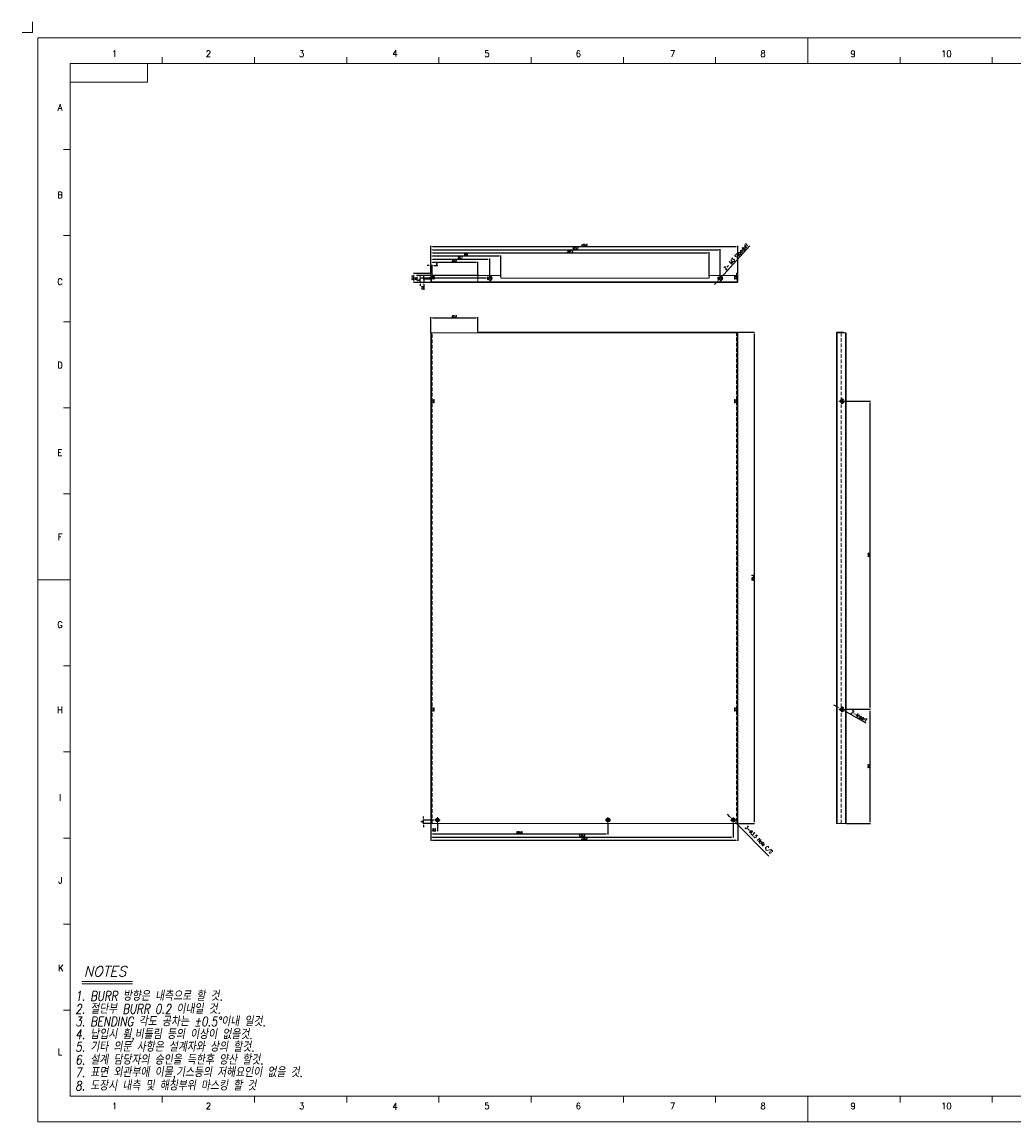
# Model space of a CAD drawing. Header units: millimetres. Extents: x 4497 to 13960, y 12291 to 16372.
# Tile 151 of 217: x 6897 to 8313, y 12784 to 14354. Entities that reach past the tile are written whole.
import ezdxf
from ezdxf.enums import TextEntityAlignment as Align

# ---------------------------------------------------------------- set-up
doc = ezdxf.new("R2010")
doc.units = ezdxf.units.MM
doc.header["$LTSCALE"] = 0.8
doc.header["$PDMODE"] = 3
doc.header["$PDSIZE"] = 0.3125
doc.linetypes.add('CENTER', pattern=[50.8, 31.75, -6.35, 6.35, -6.35])
doc.linetypes.add('HIDDEN', pattern=[9.525, 6.35, -3.175])
doc.layers.get('0').update_dxf_attribs({"linetype": 'CONTINUOUS', "lineweight": 0})
doc.layers.get('Defpoints').update_dxf_attribs({"linetype": 'CONTINUOUS', "lineweight": 0})
for name, color, linetype, lineweight in [('1', 2, 'CENTER', 0), ('2', 3, 'CONTINUOUS', 0), ('3', 5, 'HIDDEN', 0)]:
    doc.layers.add(name, color=color, linetype=linetype, lineweight=lineweight)
doc.styles.add('A', font='ITALIC', dxfattribs={"height": 3})
doc.styles.add('linetech', font='romans.shx', dxfattribs={"width": 0.8, "oblique": 10, "bigfont": 'whgtxt.shx'})
doc.styles.get("Standard").update_dxf_attribs({"font": 'romans.shx', "width": 0.8, "oblique": 5, "bigfont": 'whgtxt.shx'})
doc.dimstyles.get("Standard").update_dxf_attribs({"dimtxt": 2.5, "dimasz": 2.5, "dimexe": 0.8, "dimexo": 0.8, "dimgap": 0.8, "dimtad": 1, "dimdsep": 46, "dimtxsty": 'Standard', "dimcen": 0, "dimclrd": 3, "dimclre": 3, "dimclrt": 3, "dimazin": 0, "dimtp": 0.001, "dimtm": 0.001, "dimtfac": 1, "dimtmove": 0, "dimatfit": 3, "dimfxl": 0, "dimtolj": 1, "dimarcsym": 0})

# ---------------------------------------------------------------- blocks, each defined once
blk = doc.blocks.new('*D3')
at = {"layer": '2', "color": 3, "lineweight": -2}
for p, q in [((7935.7, 14034.8), (7898.5, 13994.2)), ((7888.5, 13983.2), (7885.1, 13979.6)), ((7891.9, 13986.9), (7895.1, 13990.5))]:
    blk.add_line(p, q, dxfattribs=at)
at = {"layer": '2', "color": 3}
for points in [[(7897.9, 13994.7), (7899.1, 13993.6), (7895.1, 13990.5)], [(7887.9, 13983.8), (7889.1, 13982.7), (7891.9, 13986.9)]]:
    blk.add_solid(points, dxfattribs=at)
at = {"layer": 'Defpoints', "color": 0}
for p in [(7891.9, 13986.9), (7895.1, 13990.5)]:
    blk.add_point(p, dxfattribs=at)
at = {"layer": '2', "color": 3, "insert": (7915.8, 14019.1), "char_height": 5, "attachment_point": 5, "rotation": 47.5265}
blk.add_mtext('\\A1;2- M3 Standoff', dxfattribs=at)
blk = doc.blocks.new('*D4')
at = {"layer": '2', "color": 3, "lineweight": -2}
for p, q in [((7907.3, 13220), (7903.7, 13223.6)), ((7910.8, 13216.5), (7913.3, 13214)), ((7963, 13163.9), (7916.8, 13210.5))]:
    blk.add_line(p, q, dxfattribs=at)
at = {"layer": '2', "color": 3}
for points in [[(7907.9, 13220.6), (7906.7, 13219.5), (7910.8, 13216.5)], [(7917.4, 13211), (7916.2, 13209.9), (7913.3, 13214)]]:
    blk.add_solid(points, dxfattribs=at)
at = {"layer": 'Defpoints', "color": 0}
for p in [(7910.8, 13216.5), (7913.3, 13214)]:
    blk.add_point(p, dxfattribs=at)
at = {"layer": '2', "color": 3, "insert": (7947.8, 13186.9), "char_height": 5, "attachment_point": 5, "rotation": 314.7919}
blk.add_mtext('\\A1;3-∅3.5 Hole C/S', dxfattribs=at)
blk = doc.blocks.new('*D5')
at = {"layer": '2', "color": 3, "lineweight": -2}
for p, q in [((8060.1, 13376.9), (8055.7, 13379.3)), ((8064.5, 13374.4), (8068.6, 13372.1)), ((8101.5, 13353.7), (8073, 13369.6))]:
    blk.add_line(p, q, dxfattribs=at)
at = {"layer": '2', "color": 3}
for points in [[(8060.5, 13377.6), (8059.7, 13376.1), (8064.5, 13374.4)], [(8073.4, 13370.4), (8072.6, 13368.9), (8068.6, 13372.1)]]:
    blk.add_solid(points, dxfattribs=at)
at = {"layer": 'Defpoints', "color": 0}
for p in [(8064.5, 13374.4), (8068.6, 13372.1)]:
    blk.add_point(p, dxfattribs=at)
at = {"layer": '2', "color": 3, "insert": (8091.4, 13364), "char_height": 5, "attachment_point": 5, "rotation": 330.7237}
blk.add_mtext('\\A1;2-Insert', dxfattribs=at)
blk = doc.blocks.new('*D71')
at = {"color": 3, "lineweight": -2}
for p, q in [((8071.3, 13813.3), (8108, 13813.3)), ((8107.2, 13375.8), (8107.2, 13810.8)), ((8071.3, 13373.3), (8108, 13373.3))]:
    blk.add_line(p, q, dxfattribs=at)
at = {"color": 3}
for points in [[(8106.8, 13810.8), (8107.6, 13810.8), (8107.2, 13813.3)], [(8106.8, 13375.8), (8107.6, 13375.8), (8107.2, 13373.3)]]:
    blk.add_solid(points, dxfattribs=at)
at = {"layer": 'Defpoints', "color": 0}
for p in [(8070.5, 13813.3), (8107.2, 13813.3), (8070.5, 13373.3)]:
    blk.add_point(p, dxfattribs=at)
at = {"color": 3, "insert": (8105.1, 13593.3), "char_height": 2.5, "attachment_point": 5, "rotation": 90}
blk.add_mtext('\\A1;440', dxfattribs=at)
blk = doc.blocks.new('*D72')
at = {"color": 3, "lineweight": -2}
for p, q in [((7480.4, 13209.5), (7480.4, 13199.2)), ((7490, 13210.5), (7490, 13199.2)), ((7482.9, 13200), (7487.5, 13200))]:
    blk.add_line(p, q, dxfattribs=at)
at = {"color": 3}
for points in [[(7482.9, 13200.4), (7482.9, 13199.6), (7480.4, 13200)], [(7487.5, 13200.4), (7487.5, 13199.6), (7490, 13200)]]:
    blk.add_solid(points, dxfattribs=at)
at = {"layer": 'Defpoints', "color": 0}
for p in [(7480.4, 13210.3), (7490, 13211.3), (7490, 13200)]:
    blk.add_point(p, dxfattribs=at)
at = {"color": 3, "insert": (7485.2, 13202), "char_height": 2.5, "attachment_point": 5}
blk.add_mtext('\\A1;9.6', dxfattribs=at)
blk = doc.blocks.new('*D73')
at = {"color": 3, "lineweight": -2}
for p, q in [((7480.4, 13209.5), (7480.4, 13194.7)), ((7733.2, 13210.5), (7733.2, 13194.7)), ((7482.9, 13195.5), (7730.7, 13195.5))]:
    blk.add_line(p, q, dxfattribs=at)
at = {"color": 3}
for points in [[(7482.9, 13195.9), (7482.9, 13195.1), (7480.4, 13195.5)], [(7730.7, 13195.9), (7730.7, 13195.1), (7733.2, 13195.5)]]:
    blk.add_solid(points, dxfattribs=at)
at = {"layer": 'Defpoints', "color": 0}
for p in [(7480.4, 13210.3), (7733.2, 13211.3), (7733.2, 13195.5)]:
    blk.add_point(p, dxfattribs=at)
at = {"color": 3, "insert": (7606.8, 13197.5), "char_height": 2.5, "attachment_point": 5}
blk.add_mtext('\\A1;252.8', dxfattribs=at)
blk = doc.blocks.new('*D74')
at = {"color": 3, "lineweight": -2}
for p, q in [((7480.4, 13209.5), (7480.4, 13190.2)), ((7912, 13210.5), (7912, 13190.2)), ((7482.9, 13191), (7909.5, 13191))]:
    blk.add_line(p, q, dxfattribs=at)
at = {"color": 3}
for points in [[(7482.9, 13191.4), (7482.9, 13190.6), (7480.4, 13191)], [(7909.5, 13191.4), (7909.5, 13190.6), (7912, 13191)]]:
    blk.add_solid(points, dxfattribs=at)
at = {"layer": 'Defpoints', "color": 0}
for p in [(7480.4, 13210.3), (7912, 13211.3), (7912, 13191)]:
    blk.add_point(p, dxfattribs=at)
at = {"color": 3, "insert": (7696.2, 13193), "char_height": 2.5, "attachment_point": 5}
blk.add_mtext('\\A1;431.6', dxfattribs=at)
blk = doc.blocks.new('*D75')
at = {"color": 3, "lineweight": -2}
for p, q in [((7480.4, 13209.5), (7480.4, 13185.7)), ((7918.6, 13209.5), (7918.6, 13185.7)), ((7482.9, 13186.5), (7916.1, 13186.5))]:
    blk.add_line(p, q, dxfattribs=at)
at = {"color": 3}
for points in [[(7482.9, 13186.9), (7482.9, 13186.1), (7480.4, 13186.5)], [(7916.1, 13186.9), (7916.1, 13186.1), (7918.6, 13186.5)]]:
    blk.add_solid(points, dxfattribs=at)
at = {"layer": 'Defpoints', "color": 0}
for p in [(7480.4, 13210.3), (7918.6, 13210.3), (7918.6, 13186.5)]:
    blk.add_point(p, dxfattribs=at)
at = {"color": 3, "insert": (7699.5, 13188.5), "char_height": 2.5, "attachment_point": 5}
blk.add_mtext('\\A1;438.2', dxfattribs=at)
blk = doc.blocks.new('*D76')
at = {"color": 3, "lineweight": -2}
for p, q in [((7485.2, 13215.3), (7469.1, 13215.3)), ((7479.6, 13210.3), (7469.1, 13210.3)), ((7469.9, 13217.8), (7469.9, 13220.3)), ((7469.9, 13210.3), (7469.9, 13215.3)), ((7469.9, 13207.8), (7469.9, 13205.3))]:
    blk.add_line(p, q, dxfattribs=at)
at = {"color": 3}
for points in [[(7469.5, 13217.8), (7470.3, 13217.8), (7469.9, 13215.3)], [(7469.5, 13207.8), (7470.3, 13207.8), (7469.9, 13210.3)]]:
    blk.add_solid(points, dxfattribs=at)
at = {"layer": 'Defpoints', "color": 0}
for p in [(7469.9, 13215.3), (7480.4, 13210.3), (7486, 13215.3)]:
    blk.add_point(p, dxfattribs=at)
at = {"color": 3, "insert": (7467.8, 13212.8), "char_height": 2.5, "attachment_point": 5, "rotation": 90}
blk.add_mtext('\\A1;5', dxfattribs=at)
blk = doc.blocks.new('*D77')
at = {"color": 3, "lineweight": -2}
for p, q in [((7477.9, 14006.9), (7475.4, 14006.9)), ((7480.4, 13996), (7480.4, 14007.7)), ((7480.4, 14006.9), (7482.4, 14006.9)), ((7482.4, 13996), (7482.4, 14007.7)), ((7484.9, 14006.9), (7490.4, 14006.9))]:
    blk.add_line(p, q, dxfattribs=at)
at = {"color": 3}
for points in [[(7477.9, 14007.4), (7477.9, 14006.5), (7480.4, 14006.9)], [(7484.9, 14007.4), (7484.9, 14006.5), (7482.4, 14006.9)]]:
    blk.add_solid(points, dxfattribs=at)
at = {"layer": 'Defpoints', "color": 0}
for p in [(7482.4, 14006.9), (7480.4, 13995.2), (7482.4, 13995.2)]:
    blk.add_point(p, dxfattribs=at)
at = {"color": 3, "insert": (7488.9, 14009), "char_height": 2.5, "attachment_point": 5}
blk.add_mtext('\\A1;2', dxfattribs=at)
blk = doc.blocks.new('*D78')
at = {"color": 3, "lineweight": -2}
for p, q in [((7480.4, 13996), (7480.4, 14012.2)), ((7482.9, 14011.4), (7545.1, 14011.4)), ((7547.6, 13991.5), (7547.6, 14012.2))]:
    blk.add_line(p, q, dxfattribs=at)
at = {"color": 3}
for points in [[(7482.9, 14011.9), (7482.9, 14011), (7480.4, 14011.4)], [(7545.1, 14011.9), (7545.1, 14011), (7547.6, 14011.4)]]:
    blk.add_solid(points, dxfattribs=at)
at = {"layer": 'Defpoints', "color": 0}
for p in [(7547.6, 14011.4), (7480.4, 13995.2), (7547.6, 13990.7)]:
    blk.add_point(p, dxfattribs=at)
at = {"color": 3, "insert": (7514, 14013.5), "char_height": 2.5, "attachment_point": 5}
blk.add_mtext('\\A1;67.2', dxfattribs=at)
blk = doc.blocks.new('*D79')
at = {"color": 3, "lineweight": -2}
for p, q in [((7480.4, 13996), (7480.4, 14016.7)), ((7482.9, 14015.9), (7562, 14015.9)), ((7564.5, 13993.5), (7564.5, 14016.7))]:
    blk.add_line(p, q, dxfattribs=at)
at = {"color": 3}
for points in [[(7482.9, 14016.4), (7482.9, 14015.5), (7480.4, 14015.9)], [(7562, 14016.4), (7562, 14015.5), (7564.5, 14015.9)]]:
    blk.add_solid(points, dxfattribs=at)
at = {"layer": 'Defpoints', "color": 0}
for p in [(7564.5, 14015.9), (7480.4, 13995.2), (7564.5, 13992.7)]:
    blk.add_point(p, dxfattribs=at)
at = {"color": 3, "insert": (7522.5, 14018), "char_height": 2.5, "attachment_point": 5}
blk.add_mtext('\\A1;84.1', dxfattribs=at)
blk = doc.blocks.new('*D80')
at = {"color": 3, "lineweight": -2}
for p, q in [((7480.4, 13996), (7480.4, 14021.2)), ((7482.9, 14020.4), (7577.9, 14020.4)), ((7580.4, 13990.5), (7580.4, 14021.2))]:
    blk.add_line(p, q, dxfattribs=at)
at = {"color": 3}
for points in [[(7482.9, 14020.9), (7482.9, 14020), (7480.4, 14020.4)], [(7577.9, 14020.9), (7577.9, 14020), (7580.4, 14020.4)]]:
    blk.add_solid(points, dxfattribs=at)
at = {"layer": 'Defpoints', "color": 0}
for p in [(7580.4, 14020.4), (7480.4, 13995.2), (7580.4, 13989.7)]:
    blk.add_point(p, dxfattribs=at)
at = {"color": 3, "insert": (7530.4, 14022.5), "char_height": 2.5, "attachment_point": 5}
blk.add_mtext('\\A1;100', dxfattribs=at)
blk = doc.blocks.new('*D81')
at = {"color": 3, "lineweight": -2}
for p, q in [((7480.4, 13996), (7480.4, 14025.7)), ((7482.9, 14024.9), (7875.1, 14024.9)), ((7877.6, 13991.5), (7877.6, 14025.7))]:
    blk.add_line(p, q, dxfattribs=at)
at = {"color": 3}
for points in [[(7482.9, 14025.4), (7482.9, 14024.5), (7480.4, 14024.9)], [(7875.1, 14025.4), (7875.1, 14024.5), (7877.6, 14024.9)]]:
    blk.add_solid(points, dxfattribs=at)
at = {"layer": 'Defpoints', "color": 0}
for p in [(7877.6, 14024.9), (7480.4, 13995.2), (7877.6, 13990.7)]:
    blk.add_point(p, dxfattribs=at)
at = {"color": 3, "insert": (7679, 14027), "char_height": 2.5, "attachment_point": 5}
blk.add_mtext('\\A1;397.2', dxfattribs=at)
blk = doc.blocks.new('*D82')
at = {"color": 3, "lineweight": -2}
for p, q in [((7480.4, 13996), (7480.4, 14030.2)), ((7482.9, 14029.4), (7891, 14029.4)), ((7893.5, 13993.5), (7893.5, 14030.2))]:
    blk.add_line(p, q, dxfattribs=at)
at = {"color": 3}
for points in [[(7482.9, 14029.9), (7482.9, 14029), (7480.4, 14029.4)], [(7891, 14029.9), (7891, 14029), (7893.5, 14029.4)]]:
    blk.add_solid(points, dxfattribs=at)
at = {"layer": 'Defpoints', "color": 0}
for p in [(7893.5, 14029.4), (7480.4, 13995.2), (7893.5, 13992.7)]:
    blk.add_point(p, dxfattribs=at)
at = {"color": 3, "insert": (7687, 14031.5), "char_height": 2.5, "attachment_point": 5}
blk.add_mtext('\\A1;413.1', dxfattribs=at)
blk = doc.blocks.new('*D83')
at = {"color": 3, "lineweight": -2}
for p, q in [((7480.4, 13996), (7480.4, 14034.7)), ((7482.9, 14033.9), (7916.1, 14033.9)), ((7918.6, 13996), (7918.6, 14034.7))]:
    blk.add_line(p, q, dxfattribs=at)
at = {"color": 3}
for points in [[(7482.9, 14034.4), (7482.9, 14033.5), (7480.4, 14033.9)], [(7916.1, 14034.4), (7916.1, 14033.5), (7918.6, 14033.9)]]:
    blk.add_solid(points, dxfattribs=at)
at = {"layer": 'Defpoints', "color": 0}
for p in [(7918.6, 14033.9), (7480.4, 13995.2), (7918.6, 13995.2)]:
    blk.add_point(p, dxfattribs=at)
at = {"color": 3, "insert": (7699.5, 14036), "char_height": 2.5, "attachment_point": 5}
blk.add_mtext('\\A1;438.2', dxfattribs=at)
blk = doc.blocks.new('*D84')
at = {"color": 3, "lineweight": -2}
for p, q in [((7470.4, 13989.8), (7470.4, 13992.3)), ((7480.6, 13987.3), (7469.6, 13987.3)), ((7480.6, 13982.7), (7469.6, 13982.7)), ((7470.4, 13987.3), (7470.4, 13982.7)), ((7470.4, 13980.2), (7470.4, 13971.9))]:
    blk.add_line(p, q, dxfattribs=at)
at = {"color": 3}
for points in [[(7470, 13989.8), (7470.9, 13989.8), (7470.4, 13987.3)], [(7470, 13980.2), (7470.9, 13980.2), (7470.4, 13982.7)]]:
    blk.add_solid(points, dxfattribs=at)
at = {"layer": 'Defpoints', "color": 0}
for p in [(7470.4, 13987.3), (7481.4, 13987.3), (7481.4, 13982.7)]:
    blk.add_point(p, dxfattribs=at)
at = {"color": 3, "insert": (7468.4, 13974.8), "char_height": 2.5, "attachment_point": 5, "rotation": 90}
blk.add_mtext('\\A1;4.6', dxfattribs=at)
blk = doc.blocks.new('*D85')
at = {"color": 3, "lineweight": -2}
for p, q in [((7465.5, 13991.2), (7465.5, 13993.7)), ((7559.7, 13988.7), (7464.7, 13988.7)), ((7480.6, 13982.7), (7464.7, 13982.7)), ((7465.5, 13982.7), (7465.5, 13988.7)), ((7465.5, 13980.2), (7465.5, 13977.7))]:
    blk.add_line(p, q, dxfattribs=at)
at = {"color": 3}
for points in [[(7465.1, 13991.2), (7466, 13991.2), (7465.5, 13988.7)], [(7465.1, 13980.2), (7466, 13980.2), (7465.5, 13982.7)]]:
    blk.add_solid(points, dxfattribs=at)
at = {"layer": 'Defpoints', "color": 0}
for p in [(7465.5, 13988.7), (7481.4, 13982.7), (7560.5, 13988.7)]:
    blk.add_point(p, dxfattribs=at)
at = {"color": 3, "insert": (7463.5, 13985.7), "char_height": 2.5, "attachment_point": 5, "rotation": 90}
blk.add_mtext('\\A1;6', dxfattribs=at)
blk = doc.blocks.new('*D86')
at = {"color": 3, "lineweight": -2}
for p, q in [((7548.8, 13992.7), (7460.2, 13992.7)), ((7480.6, 13982.7), (7460.2, 13982.7)), ((7461, 13985.2), (7461, 13990.2))]:
    blk.add_line(p, q, dxfattribs=at)
at = {"color": 3}
for points in [[(7460.6, 13990.2), (7461.5, 13990.2), (7461, 13992.7)], [(7460.6, 13985.2), (7461.5, 13985.2), (7461, 13982.7)]]:
    blk.add_solid(points, dxfattribs=at)
at = {"layer": 'Defpoints', "color": 0}
for p in [(7461, 13992.7), (7549.6, 13992.7), (7481.4, 13982.7)]:
    blk.add_point(p, dxfattribs=at)
at = {"color": 3, "insert": (7459, 13987.7), "char_height": 2.5, "attachment_point": 5, "rotation": 90}
blk.add_mtext('\\A1;10', dxfattribs=at)
blk = doc.blocks.new('*D87')
at = {"color": 3, "lineweight": -2}
for p, q in [((7480.6, 13995.2), (7455.7, 13995.2)), ((7456.5, 13985.2), (7456.5, 13992.7)), ((7480.6, 13982.7), (7455.7, 13982.7))]:
    blk.add_line(p, q, dxfattribs=at)
at = {"color": 3}
for points in [[(7456.1, 13992.7), (7457, 13992.7), (7456.5, 13995.2)], [(7456.1, 13985.2), (7457, 13985.2), (7456.5, 13982.7)]]:
    blk.add_solid(points, dxfattribs=at)
at = {"layer": 'Defpoints', "color": 0}
for p in [(7456.5, 13995.2), (7481.4, 13995.2), (7481.4, 13982.7)]:
    blk.add_point(p, dxfattribs=at)
at = {"color": 3, "insert": (7454.5, 13989), "char_height": 2.5, "attachment_point": 5, "rotation": 90}
blk.add_mtext('\\A1;12.5', dxfattribs=at)
blk = doc.blocks.new('*D88')
at = {"color": 3, "lineweight": -2}
for p, q in [((7919.4, 13911.6), (7942.5, 13911.6)), ((7941.7, 13909.1), (7941.7, 13212.8)), ((7919.4, 13210.3), (7942.5, 13210.3))]:
    blk.add_line(p, q, dxfattribs=at)
at = {"color": 3}
for points in [[(7941.2, 13909.1), (7942.1, 13909.1), (7941.7, 13911.6)], [(7941.2, 13212.8), (7942.1, 13212.8), (7941.7, 13210.3)]]:
    blk.add_solid(points, dxfattribs=at)
at = {"layer": 'Defpoints', "color": 0}
for p in [(7918.6, 13911.6), (7918.6, 13210.3), (7941.7, 13210.3)]:
    blk.add_point(p, dxfattribs=at)
at = {"color": 3, "insert": (7939.6, 13560.9), "char_height": 2.5, "attachment_point": 5, "rotation": 90}
blk.add_mtext('\\A1;701.3', dxfattribs=at)
blk = doc.blocks.new('*D89')
at = {"color": 3, "lineweight": -2}
for p, q in [((7480.4, 13911.4), (7480.4, 13933.1)), ((7482.9, 13932.3), (7545.1, 13932.3)), ((7547.6, 13912.4), (7547.6, 13933.1))]:
    blk.add_line(p, q, dxfattribs=at)
at = {"color": 3}
for points in [[(7482.9, 13932.7), (7482.9, 13931.9), (7480.4, 13932.3)], [(7545.1, 13932.7), (7545.1, 13931.9), (7547.6, 13932.3)]]:
    blk.add_solid(points, dxfattribs=at)
at = {"layer": 'Defpoints', "color": 0}
for p in [(7547.6, 13932.3), (7480.4, 13910.6), (7547.6, 13911.6)]:
    blk.add_point(p, dxfattribs=at)
at = {"color": 3, "insert": (7514, 13934.3), "char_height": 2.5, "attachment_point": 5}
blk.add_mtext('\\A1;67.2', dxfattribs=at)
blk = doc.blocks.new('*D90')
at = {"color": 3, "lineweight": -2}
for p, q in [((8071.3, 13373.3), (8108, 13373.3)), ((8107.2, 13212.8), (8107.2, 13370.8)), ((8073.8, 13210.3), (8108, 13210.3))]:
    blk.add_line(p, q, dxfattribs=at)
at = {"color": 3}
for points in [[(8106.8, 13370.8), (8107.6, 13370.8), (8107.2, 13373.3)], [(8106.8, 13212.8), (8107.6, 13212.8), (8107.2, 13210.3)]]:
    blk.add_solid(points, dxfattribs=at)
at = {"layer": 'Defpoints', "color": 0}
for p in [(8070.5, 13373.3), (8107.2, 13373.3), (8073, 13210.3)]:
    blk.add_point(p, dxfattribs=at)
at = {"color": 3, "insert": (8105.1, 13291.8), "char_height": 2.5, "attachment_point": 5, "rotation": 90}
blk.add_mtext('\\A1;163', dxfattribs=at)

msp = doc.modelspace()

# ---------------------------------------------------------------- linework, layer by layer
for p, q in [((6919.723, 14331.924), (9107.863, 14331.924)), ((6919.723, 14331.924), (6919.723, 12784.215)), ((8018.394, 14295.117), (8018.394, 14331.924)), ((6965.731, 14295.117), (9071.057, 14295.117)), ((6965.731, 12821.021), (6965.731, 14295.117)), ((6965.731, 14295.117), (7076.15, 14295.117)), ((6965.731, 14268.617), (6965.731, 14295.117)), ((7076.15, 14268.617), (7076.15, 14295.117)), ((7097.314, 14295.117), (7097.314, 14304.319)), ((7228.897, 14295.117), (7228.897, 14304.319)), ((7360.48, 14295.117), (7360.48, 14304.319)), ((7492.062, 14295.117), (7492.062, 14304.319)), ((7623.645, 14295.117), (7623.645, 14304.319)), ((7755.228, 14295.117), (7755.228, 14304.319)), ((7886.811, 14295.117), (7886.811, 14304.319)), ((8149.977, 14295.117), (8149.977, 14304.319)), ((8281.56, 14295.117), (8281.56, 14304.319)), ((6965.731, 14268.617), (7076.15, 14268.617)), ((6956.529, 14172.276), (6965.731, 14172.276)), ((6956.529, 14049.435), (6965.731, 14049.435)), ((7480.421, 13983.704), (7480.421, 13995.204)), ((7482.421, 13989.204), (7482.421, 13995.204)), ((7484.421, 13991.204), (7482.421, 13991.204)), ((7484.421, 13987.304), (7484.421, 13992.104)), ((7485.421, 13992.104), (7484.421, 13992.104)), ((7485.421, 13987.304), (7485.421, 13992.104)), ((7547.621, 13982.704), (7547.621, 13990.704)), ((7578.421, 13992.704), (7549.621, 13992.704)), ((7580.421, 13990.704), (7580.421, 13988.704)), ((7877.621, 13990.704), (7877.621, 13988.704)), ((7916.621, 13992.704), (7879.621, 13992.704)), ((7916.621, 13992.704), (7916.621, 13995.204)), ((7918.621, 13983.704), (7918.621, 13995.204)), ((7481.421, 13989.204), (7481.421, 13983.704)), ((7481.421, 13989.204), (7482.421, 13989.204)), ((7481.421, 13987.304), (7482.421, 13987.304)), ((7481.421, 13983.704), (7918.621, 13983.704)), ((7481.421, 13982.704), (7917.621, 13982.704)), ((7482.421, 13989.204), (7482.421, 13987.304)), ((7484.421, 13988.204), (7482.421, 13988.204)), ((7485.421, 13987.304), (7484.421, 13987.304)), ((7580.421, 13988.704), (7877.621, 13988.704)), ((6956.529, 13926.593), (6965.731, 13926.593)), ((7480.421, 13910.552), (7480.421, 13210.252)), ((7480.421, 13910.552), (7917.621, 13910.552)), ((7481.421, 13910.552), (7481.421, 13210.252)), ((7547.621, 13910.552), (7547.621, 13911.552)), ((7547.621, 13911.552), (7918.621, 13911.552)), ((7918.621, 13911.552), (7917.621, 13910.552)), ((7917.621, 13210.252), (7917.621, 13910.552)), ((7918.621, 13210.252), (7918.621, 13911.552)), ((8059.548, 13210.252), (8059.548, 13910.552)), ((8060.548, 13210.252), (8060.548, 13911.552)), ((8060.548, 13911.552), (8069.548, 13911.552)), ((8067.548, 13911.552), (8067.548, 13910.552)), ((8073.048, 13910.552), (8067.548, 13910.552)), ((8069.548, 13911.552), (8069.548, 13910.552)), ((8072.048, 13210.252), (8072.048, 13910.552)), ((8073.048, 13210.252), (8073.048, 13910.552)), ((6956.529, 13803.752), (6965.731, 13803.752)), ((6956.529, 13680.911), (6965.731, 13680.911)), ((6919.723, 13558.069), (6965.731, 13558.069)), ((6956.529, 13435.228), (6965.731, 13435.228)), ((6956.529, 13312.386), (6965.731, 13312.386)), ((7480.421, 13210.252), (7918.621, 13210.252)), ((8059.548, 13210.252), (8073.048, 13210.252)), ((6956.529, 13189.545), (6965.731, 13189.545)), ((6956.529, 13066.704), (6965.731, 13066.704)), ((6956.529, 12943.862), (6965.731, 12943.862)), ((6965.731, 12821.021), (9071.057, 12821.021)), ((7097.314, 12811.819), (7097.314, 12821.021)), ((7228.897, 12811.819), (7228.897, 12821.021)), ((7360.48, 12811.819), (7360.48, 12821.021)), ((7492.062, 12811.819), (7492.062, 12821.021)), ((7623.645, 12811.819), (7623.645, 12821.021)), ((7755.228, 12811.819), (7755.228, 12821.021)), ((7886.811, 12811.819), (7886.811, 12821.021)), ((8018.394, 12784.215), (8018.394, 12821.021)), ((8149.977, 12811.819), (8149.977, 12821.021)), ((8281.56, 12811.819), (8281.56, 12821.021)), ((6919.723, 12784.215), (9107.863, 12784.215))]:
    msp.add_line(p, q)
at = {"color": 6}
for p, q in [((7482.421, 13816.752), (7481.421, 13816.752)), ((7481.421, 13816.716), (7482.421, 13816.716)), ((7481.421, 13810.852), (7481.421, 13815.652)), ((7481.421, 13815.652), (7482.421, 13815.652)), ((7481.421, 13810.852), (7482.421, 13810.852)), ((7481.421, 13809.788), (7482.421, 13809.788)), ((7482.421, 13809.752), (7481.421, 13809.752)), ((7482.421, 13815.652), (7482.421, 13810.852)), ((7484.421, 13814.752), (7482.421, 13814.752)), ((7484.421, 13811.752), (7482.421, 13811.752)), ((7484.421, 13810.852), (7484.421, 13815.652)), ((7485.421, 13815.652), (7484.421, 13815.652)), ((7485.421, 13810.852), (7484.421, 13810.852)), ((7485.421, 13810.852), (7485.421, 13815.652)), ((7913.621, 13810.852), (7913.621, 13815.652)), ((7914.621, 13815.652), (7913.621, 13815.652)), ((7914.621, 13810.852), (7913.621, 13810.852)), ((7914.621, 13810.852), (7914.621, 13815.652)), ((7916.621, 13814.752), (7914.621, 13814.752)), ((7916.621, 13811.752), (7914.621, 13811.752)), ((7917.621, 13816.752), (7916.621, 13816.752)), ((7917.621, 13816.716), (7916.621, 13816.716)), ((7916.621, 13815.652), (7916.621, 13810.852)), ((7917.621, 13815.652), (7916.621, 13815.652)), ((7917.621, 13810.852), (7916.621, 13810.852)), ((7917.621, 13809.788), (7916.621, 13809.788)), ((7917.621, 13809.752), (7916.621, 13809.752)), ((7917.621, 13810.852), (7917.621, 13815.652)), ((7482.421, 13376.752), (7481.421, 13376.752)), ((7481.421, 13376.716), (7482.421, 13376.716)), ((7481.421, 13370.852), (7481.421, 13375.652)), ((7481.421, 13375.652), (7482.421, 13375.652)), ((7481.421, 13370.852), (7482.421, 13370.852)), ((7481.421, 13369.788), (7482.421, 13369.788)), ((7482.421, 13369.752), (7481.421, 13369.752)), ((7482.421, 13375.652), (7482.421, 13370.852)), ((7484.421, 13374.752), (7482.421, 13374.752)), ((7484.421, 13371.752), (7482.421, 13371.752)), ((7484.421, 13370.852), (7484.421, 13375.652)), ((7485.421, 13375.652), (7484.421, 13375.652)), ((7485.421, 13370.852), (7484.421, 13370.852)), ((7485.421, 13370.852), (7485.421, 13375.652)), ((7914.621, 13375.652), (7913.621, 13375.652)), ((7913.621, 13370.852), (7913.621, 13375.652)), ((7914.621, 13370.852), (7913.621, 13370.852)), ((7914.621, 13370.852), (7914.621, 13375.652)), ((7916.621, 13374.752), (7914.621, 13374.752)), ((7916.621, 13371.752), (7914.621, 13371.752)), ((7917.621, 13376.752), (7916.621, 13376.752)), ((7917.621, 13376.716), (7916.621, 13376.716)), ((7917.621, 13375.652), (7916.621, 13375.652)), ((7916.621, 13375.652), (7916.621, 13370.852)), ((7917.621, 13370.852), (7916.621, 13370.852)), ((7917.621, 13369.788), (7916.621, 13369.788)), ((7917.621, 13369.752), (7916.621, 13369.752)), ((7917.621, 13370.852), (7917.621, 13375.652))]:
    msp.add_line(p, q, dxfattribs=at)
for centre, radius in [((7564.521, 13988.704), 2.4), ((7893.521, 13988.704), 2.4), ((7490.021, 13215.252), 1.75), ((7733.221, 13215.252), 1.75), ((7912.021, 13215.252), 1.75)]:
    msp.add_circle(centre, radius)
for centre, radius in [((8066.548, 13813.252), 2.4), ((8066.548, 13813.252), 1.5), ((8066.548, 13373.252), 2.4), ((8066.548, 13373.252), 1.5)]:
    msp.add_circle(centre, radius, dxfattribs=at)
for centre, radius, start, end in [((7481.421, 13995.204), 1, 0, 180), ((7549.621, 13990.704), 2, 90, 180), ((7578.421, 13990.704), 2, 0, 90), ((7879.621, 13990.704), 2, 90, 180), ((7917.621, 13995.204), 1, 0, 180), ((7916.621, 13990.704), 2, 0, 90), ((7481.421, 13983.704), 1, 180, 270), ((7917.621, 13983.704), 1, 270, 0), ((8060.548, 13910.552), 1, 90, 180), ((7490.021, 13215.252), 2.749, 45.77303, 156.755112), ((7490.022, 13215.251), 2.749, 225.77303, 336.755111), ((7733.221, 13215.252), 2.749, 45.77303, 156.755112), ((7733.222, 13215.251), 2.749, 225.77303, 336.755111), ((7912.021, 13215.252), 2.749, 45.77303, 156.755112), ((7912.022, 13215.251), 2.749, 225.77303, 336.755111)]:
    msp.add_arc(centre, radius, start, end)
for points in [[(7487.271, 13215.252), (7487.271, 13215.621), (7487.349, 13215.998), (7487.495, 13216.337)], [(7488.104, 13213.281), (7487.594, 13213.779), (7487.271, 13214.539), (7487.271, 13215.252)], [(7491.939, 13217.222), (7492.449, 13216.725), (7492.771, 13215.965), (7492.771, 13215.252)], [(7492.771, 13215.252), (7492.771, 13214.882), (7492.694, 13214.506), (7492.548, 13214.166)], [(7730.471, 13215.252), (7730.471, 13215.621), (7730.549, 13215.998), (7730.695, 13216.337)], [(7731.304, 13213.281), (7730.794, 13213.779), (7730.471, 13214.539), (7730.471, 13215.252)], [(7735.139, 13217.222), (7735.649, 13216.725), (7735.971, 13215.965), (7735.971, 13215.252)], [(7735.971, 13215.252), (7735.971, 13214.882), (7735.894, 13214.506), (7735.748, 13214.166)], [(7909.271, 13215.252), (7909.271, 13215.621), (7909.349, 13215.998), (7909.495, 13216.337)], [(7910.104, 13213.281), (7909.594, 13213.779), (7909.271, 13214.539), (7909.271, 13215.252)], [(7913.939, 13217.222), (7914.449, 13216.725), (7914.771, 13215.965), (7914.771, 13215.252)], [(7914.771, 13215.252), (7914.771, 13214.882), (7914.694, 13214.506), (7914.548, 13214.166)]]:
    msp.add_open_spline(points, degree=3)
at = {"layer": '1'}
for p, q in [((6912.223, 14339.424), (6912.223, 14354.424)), ((6912.223, 14339.424), (6897.223, 14339.424)), ((7564.521, 13984.704), (7564.521, 13992.704)), ((7893.521, 13984.704), (7893.521, 13992.704)), ((7478.022, 13989.704), (7486.022, 13989.704)), ((7560.521, 13988.704), (7568.521, 13988.704)), ((7889.521, 13988.704), (7897.521, 13988.704)), ((8062.548, 13813.252), (8070.548, 13813.252)), ((8066.548, 13809.252), (8066.548, 13817.252)), ((8062.548, 13373.252), (8070.548, 13373.252)), ((8066.548, 13369.252), (8066.548, 13377.252)), ((7486.021, 13215.252), (7494.021, 13215.252)), ((7490.021, 13211.252), (7490.021, 13219.252)), ((7729.222, 13215.251), (7737.222, 13215.251)), ((7733.222, 13211.251), (7733.222, 13219.251)), ((7908.021, 13215.252), (7916.021, 13215.252)), ((7912.021, 13211.252), (7912.021, 13219.252))]:
    msp.add_line(p, q, dxfattribs=at)
at = {"layer": '2'}
for p, q in [((6982.685, 12984.842), (7054.764, 12984.842)), ((6982.685, 12981.242), (7054.764, 12981.242))]:
    msp.add_line(p, q, dxfattribs=at)
at = {"layer": '3'}
for p, q in [((7482.421, 13993.204), (7481.421, 13993.204)), ((7481.421, 13989.204), (7481.421, 13993.202)), ((7481.421, 13992.104), (7482.421, 13992.104)), ((7481.421, 13987.306), (7481.421, 13992.102)), ((7482.421, 13992.104), (7482.421, 13989.204)), ((7914.621, 13992.104), (7913.621, 13992.104)), ((7913.621, 13987.304), (7913.621, 13992.104)), ((7914.621, 13987.304), (7914.621, 13992.104)), ((7916.621, 13991.204), (7914.621, 13991.204)), ((7917.621, 13993.204), (7916.621, 13993.204)), ((7916.621, 13989.204), (7916.621, 13992.704)), ((7916.621, 13992.104), (7917.621, 13992.104)), ((7916.621, 13992.104), (7916.621, 13987.304)), ((7917.621, 13983.704), (7917.621, 13993.202)), ((7917.621, 13987.306), (7917.621, 13992.102)), ((7488.271, 13983.704), (7487.271, 13982.704)), ((7491.771, 13983.704), (7492.771, 13982.704)), ((7731.471, 13983.704), (7730.471, 13982.704)), ((7734.971, 13983.704), (7735.971, 13982.704)), ((7910.271, 13983.704), (7909.271, 13982.704)), ((7914.621, 13987.304), (7913.621, 13987.304)), ((7913.771, 13983.704), (7914.771, 13982.704)), ((7916.621, 13988.204), (7914.621, 13988.204)), ((7917.621, 13989.204), (7916.621, 13989.204)), ((7916.621, 13987.304), (7917.621, 13987.304)), ((7482.421, 13210.252), (7482.421, 13910.552)), ((7549.621, 13911.552), (7549.621, 13910.552)), ((7562.121, 13911.552), (7561.121, 13910.552)), ((7566.921, 13911.552), (7567.921, 13910.552)), ((7578.421, 13911.552), (7578.421, 13910.552)), ((7580.421, 13911.552), (7580.421, 13910.552)), ((7877.621, 13911.552), (7877.621, 13910.552)), ((7879.621, 13910.552), (7879.621, 13911.552)), ((7891.121, 13911.552), (7890.121, 13910.552)), ((7895.921, 13911.552), (7896.921, 13910.552)), ((7916.621, 13911.552), (7916.621, 13210.252)), ((7917.621, 13910.552), (7918.621, 13910.552)), ((8059.548, 13910.552), (8067.548, 13910.552)), ((8063.148, 13911.552), (8062.148, 13910.552)), ((8065.548, 13911.552), (8065.548, 13910.552)), ((8066.048, 13910.552), (8066.048, 13816.716)), ((8067.948, 13911.552), (8068.948, 13910.552)), ((8066.048, 13376.716), (8066.048, 13809.788)), ((8066.048, 13210.252), (8066.048, 13369.788)), ((8060.548, 13217.002), (8059.548, 13218.002)), ((8060.548, 13213.502), (8059.548, 13212.502))]:
    msp.add_line(p, q, dxfattribs=at)
for centre in [(7564.521, 13988.704), (7893.521, 13988.704)]:
    msp.add_circle(centre, 3.4, dxfattribs=at)
for centre in [(8066.548, 13813.252), (8066.548, 13373.252)]:
    msp.add_arc(centre, 3.5, 261.786789, 98.213211, dxfattribs=at)

# ---------------------------------------------------------------- texts
at = {"width": 0.933333}
for s, height, p in [('1', 9.202, (7029.453, 14309.1)), ('2', 9.202, (7163.253, 14309.1)), ('3', 9.202, (7296.381, 14309.1)), ('4', 9.202, (7429.509, 14309.772)), ('5', 9.202, (7560.62, 14309.1)), ('6', 9.202, (7691.059, 14309.1)), ('7', 9.202, (7825.531, 14309.1)), ('8', 9.202, (7954.625, 14309.1)), ('9', 9.202, (8083.047, 14309.1)), ('10', 9.2016, (8216.175, 14309.1)), ('A', 9.202, (6951.459, 14232.45)), ('B', 9.202, (6951.459, 14107.39)), ('C', 9.202, (6951.459, 13983.675)), ('D', 9.202, (6951.459, 13864.667)), ('E', 9.202, (6951.459, 13739.607)), ('F', 9.202, (6951.459, 13619.254)), ('G', 9.202, (6951.459, 13494.195)), ('H', 9.202, (6951.459, 13372.497)), ('I', 9.202, (6951.459, 13247.437)), ('J', 9.202, (6952.131, 13129.101)), ('K', 9.202, (6952.803, 13004.041)), ('L', 9.202, (6951.459, 12884.361)), ('1', 9.202, (7029.453, 12807.039)), ('2', 9.202, (7163.253, 12807.039)), ('3', 9.202, (7296.381, 12807.039)), ('4', 9.202, (7429.509, 12806.367)), ('5', 9.202, (7560.62, 12807.039)), ('6', 9.202, (7691.059, 12807.039)), ('7', 9.202, (7825.531, 12807.039)), ('8', 9.202, (7954.625, 12807.039)), ('9', 9.202, (8083.047, 12807.039)), ('10', 9.2016, (8216.175, 12807.039))]:
    msp.add_text(s, height=height, dxfattribs=at).set_placement(p, align=Align.MIDDLE_CENTER)
at = {"layer": '2', "style": 'A'}
msp.add_text('NOTES', height=14.4, dxfattribs=at).set_placement((6985.115, 12992.053))
at = {"layer": '2', "color": 3, "lineweight": 0, "style": 'linetech', "oblique": 10, "width": 0.8}
for s, p in [('1. BURR 방향은 내측으로 할 것.', (6973.336, 12957.365)), ('2. 절단부 BURR 0.2 이내일 것.', (6973.336, 12938.85)), ('3. BENDING 각도 공차는 %%p0.5%%D이내 일것.', (6973.336, 12920.951)), ('4. 납입시 휨,비틀림 등의 이상이 없을것.', (6973.336, 12902.622)), ('5. 기타 의문 사항은 설계자와 상의 할것.', (6973.336, 12884.724)), ('6. 설계 담당자의 승인을 득한후 양산 할것.', (6973.336, 12866.209)), ('7. 표면 외관부에 이물,기스등의 저해요인이 없을 것.', (6973.336, 12848.31)), ('8. 도장시 내측 및 해칭부위 마스킹 할 것', (6973.172, 12829.265))]:
    msp.add_text(s, height=13.44, dxfattribs=at).set_placement(p)

# ---------------------------------------------------------------- dimensions: what is measured, and where the dimension line sits
for base, p1, p2, picture, middle in [((7918.621, 14033.949), (7480.421, 13995.204), (7918.621, 13995.204), '*D83', (7699.521, 14035.999)), ((7893.521, 14029.449), (7480.421, 13995.204), (7893.521, 13992.704), '*D82', (7686.971, 14031.499)), ((7877.621, 14024.949), (7480.421, 13995.204), (7877.621, 13990.704), '*D81', (7679.021, 14026.999)), ((7580.421, 14020.449), (7480.421, 13995.204), (7580.421, 13989.704), '*D80', (7530.421, 14022.499)), ((7482.421, 14006.949), (7480.421, 13995.204), (7482.421, 13995.204), '*D77', (7488.929, 14008.999)), ((7564.521, 14015.949), (7480.421, 13995.204), (7564.521, 13992.704), '*D79', (7522.471, 14017.999)), ((7547.621, 14011.449), (7480.421, 13995.204), (7547.621, 13990.704), '*D78', (7514.021, 14013.499)), ((7547.621, 13932.273), (7480.421, 13910.552), (7547.621, 13911.552), '*D89', (7514.021, 13934.323)), ((7490.021, 13199.988), (7480.421, 13210.252), (7490.021, 13211.252), '*D72', (7485.221, 13202.038)), ((7912.021, 13190.988), (7480.421, 13210.252), (7912.021, 13211.252), '*D74', (7696.221, 13193.038)), ((7733.222, 13195.488), (7480.421, 13210.252), (7733.222, 13211.251), '*D73', (7606.822, 13197.538)), ((7918.621, 13186.488), (7480.421, 13210.252), (7918.621, 13210.252), '*D75', (7699.521, 13188.538))]:
    dim = msp.add_linear_dim(base=base, p1=p1, p2=p2, dimstyle='Standard', override={"dimazin": 2})
    dim.commit()
    dim.dimension.update_dxf_attribs({"geometry": picture, "text_midpoint": middle})
for base, p1, p2, picture, middle in [((7456.548, 13995.204), (7481.421, 13982.704), (7481.421, 13995.204), '*D87', (7454.498, 13988.954)), ((7461.048, 13992.704), (7481.421, 13982.704), (7549.621, 13992.704), '*D86', (7458.998, 13987.704)), ((7465.548, 13988.704), (7481.421, 13982.704), (7560.521, 13988.704), '*D85', (7463.498, 13985.704)), ((7941.665, 13210.252), (7918.621, 13911.552), (7918.621, 13210.252), '*D88', (7939.615, 13560.902)), ((8107.173, 13813.252), (8070.548, 13373.252), (8070.548, 13813.252), '*D71', (8105.123, 13593.252)), ((8107.173, 13373.252), (8073.048, 13210.252), (8070.548, 13373.252), '*D90', (8105.123, 13291.752)), ((7469.879, 13215.252), (7480.421, 13210.252), (7486.021, 13215.252), '*D76', (7467.829, 13212.752))]:
    dim = msp.add_linear_dim(base=base, p1=p1, p2=p2, angle=90, dimstyle='Standard', override={"dimazin": 2})
    dim.commit()
    dim.dimension.update_dxf_attribs({"geometry": picture, "text_midpoint": middle})
dim = msp.add_linear_dim(base=(7470.435, 13987.304), p1=(7481.421, 13982.704), p2=(7481.421, 13987.304), angle=90, dimstyle='Standard', override={"dimazin": 2})
dim.commit()
dim.dimension.update_dxf_attribs({"geometry": '*D84', "text_midpoint": (7470.435, 13974.799), "dimtype": 160})
at = {"layer": '2'}
for p1, p2, text, picture, middle in [((7891.901, 13986.934), (7895.142, 13990.474), '2- M3 Standoff', '*D3', (7915.798, 14019.109)), ((8064.455, 13374.425), (8068.641, 13372.078), '2-Insert', '*D5', (8091.442, 13363.996))]:
    dim = msp.add_diameter_dim_2p(p1=p1, p2=p2, text=text, dimstyle='Standard', override={"dimscale": 2, "dimazin": 2}, dxfattribs=at)
    dim.commit()
    dim.dimension.update_dxf_attribs({"geometry": picture, "text_midpoint": middle})
dim = msp.add_diameter_dim_2p(p1=(7910.789, 13216.494), p2=(7913.254, 13214.01), text='3-<> Hole C/S', dimstyle='Standard', override={"dimscale": 2, "dimazin": 2}, dxfattribs=at)
dim.commit()
dim.dimension.update_dxf_attribs({"geometry": '*D4', "text_midpoint": (7943.929, 13183.112), "dimtype": 163})

doc.saveas('drawing.dxf')
